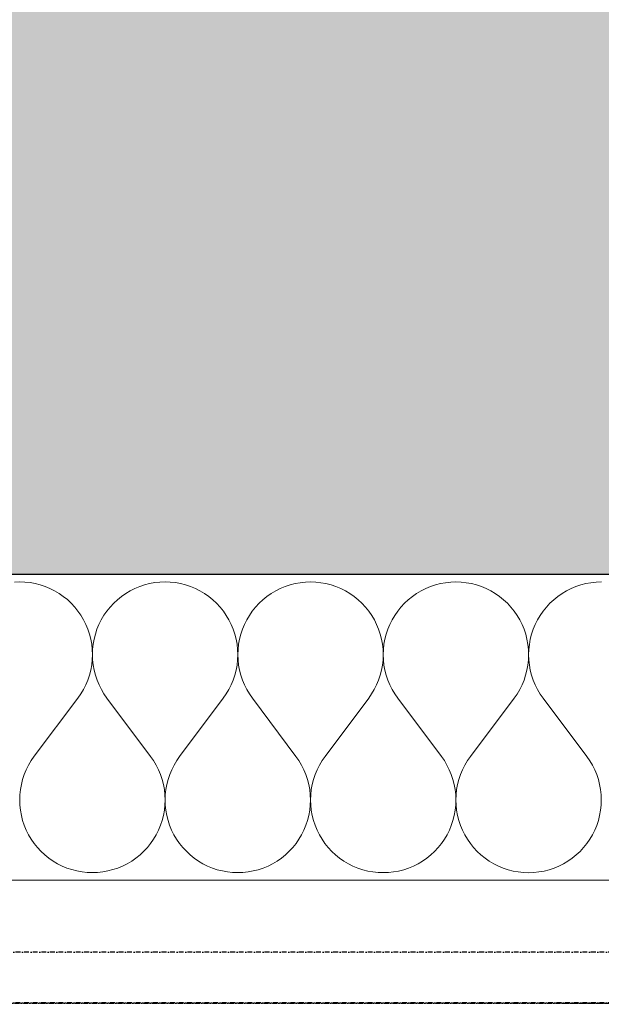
# Model space of a CAD drawing. Header units: millimetres. Extents: x -28761 to 4793, y -4271 to 20239.
# Tile 94 of 256: x -4419 to -4114, y 125 to 641. Entities that reach past the tile are written whole.
import ezdxf

# ---------------------------------------------------------------- set-up
doc = ezdxf.new("R2010")
doc.units = ezdxf.units.MM
doc.header["$MEASUREMENT"] = 0
doc.linetypes.add('Wipeout_Contour', pattern=[1000, 0, -1000])
doc.linetypes.add('Čerchovaná M', pattern=[4.5, 2.5, -0.85, 0.3, -0.85])
for name, color, linetype in [('5._POHLED ZÁPADNÍ_1_Konstrukce - nenosné', 7, 'Continuous'), ('5._POHLED ZÁPADNÍ_1_Konstrukce - nosné', 7, 'Continuous'), ('5._POHLED ZÁPADNÍ_1_Nové_Konstrukce - nosné', 7, 'Continuous'), ('5._POHLED ZÁPADNÍ_1_Nové_Výplně – Řezové', 7, 'Continuous'), ('5._POHLED ZÁPADNÍ_1_Výplně – Řezové', 7, 'Continuous')]:
    doc.layers.add(name, color=color, linetype=linetype)

# ---------------------------------------------------------------- blocks, each defined once
blk = doc.blocks.new('*X9', base_point=(-30186.65, -6515.26))
at = {"layer": '5._POHLED ZÁPADNÍ_1_Nové_Výplně – Řezové', "color": 21, "linetype": 'Continuous', "lineweight": 20, "true_color": 0xffaaaa}
for p, q in [((-4418.99, 346.79), (-4421.71, 346.7)), ((-4416.28, 346.69), (-4418.99, 346.79)), ((-4413.57, 346.4), (-4416.28, 346.69)), ((-4410.89, 345.92), (-4413.57, 346.4)), ((-4408.26, 345.25), (-4410.89, 345.92)), ((-4350.91, 345.91), (-4353.54, 345.24)), ((-4348.23, 346.39), (-4350.91, 345.91)), ((-4345.52, 346.68), (-4348.23, 346.39)), ((-4342.8, 346.78), (-4345.52, 346.68)), ((-4340.09, 346.68), (-4342.8, 346.78)), ((-4337.38, 346.39), (-4340.09, 346.68)), ((-4334.7, 345.91), (-4337.38, 346.39)), ((-4332.07, 345.23), (-4334.7, 345.91)), ((-4274.71, 345.9), (-4277.35, 345.23)), ((-4272.04, 346.38), (-4274.71, 345.9)), ((-4269.33, 346.67), (-4272.04, 346.38)), ((-4266.61, 346.77), (-4269.33, 346.67)), ((-4263.89, 346.67), (-4266.61, 346.77)), ((-4261.19, 346.38), (-4263.89, 346.67)), ((-4258.51, 345.9), (-4261.19, 346.38)), ((-4255.88, 345.22), (-4258.51, 345.9)), ((-4198.52, 345.89), (-4201.16, 345.21)), ((-4195.85, 346.37), (-4198.52, 345.89)), ((-4193.14, 346.66), (-4195.85, 346.37)), ((-4190.42, 346.76), (-4193.14, 346.66)), ((-4187.7, 346.66), (-4190.42, 346.76)), ((-4185, 346.37), (-4187.7, 346.66)), ((-4182.32, 345.88), (-4185, 346.37)), ((-4179.69, 345.21), (-4182.32, 345.88)), ((-4122.33, 345.88), (-4124.97, 345.2)), ((-4119.66, 346.36), (-4122.33, 345.88)), ((-4116.95, 346.65), (-4119.66, 346.36)), ((-4114.23, 346.75), (-4116.95, 346.65)), ((-4405.68, 344.39), (-4408.26, 345.25)), ((-4403.16, 343.34), (-4405.68, 344.39)), ((-4400.73, 342.13), (-4403.16, 343.34)), ((-4398.39, 340.74), (-4400.73, 342.13)), ((-4396.16, 339.18), (-4398.39, 340.74)), ((-4363.41, 340.73), (-4365.64, 339.18)), ((-4361.07, 342.12), (-4363.41, 340.73)), ((-4358.64, 343.34), (-4361.07, 342.12)), ((-4356.12, 344.38), (-4358.64, 343.34)), ((-4353.54, 345.24), (-4356.12, 344.38)), ((-4329.49, 344.37), (-4332.07, 345.23)), ((-4326.97, 343.33), (-4329.49, 344.37)), ((-4324.54, 342.11), (-4326.97, 343.33)), ((-4322.2, 340.73), (-4324.54, 342.11)), ((-4319.97, 339.17), (-4322.2, 340.73)), ((-4287.22, 340.72), (-4289.45, 339.17)), ((-4284.88, 342.11), (-4287.22, 340.72)), ((-4282.45, 343.33), (-4284.88, 342.11)), ((-4279.93, 344.37), (-4282.45, 343.33)), ((-4277.35, 345.23), (-4279.93, 344.37)), ((-4253.3, 344.36), (-4255.88, 345.22)), ((-4250.78, 343.32), (-4253.3, 344.36)), ((-4248.35, 342.1), (-4250.78, 343.32)), ((-4246.01, 340.71), (-4248.35, 342.1)), ((-4243.78, 339.16), (-4246.01, 340.71)), ((-4211.03, 340.71), (-4213.26, 339.16)), ((-4208.69, 342.1), (-4211.03, 340.71)), ((-4206.25, 343.31), (-4208.69, 342.1)), ((-4203.74, 344.36), (-4206.25, 343.31)), ((-4201.16, 345.21), (-4203.74, 344.36)), ((-4177.11, 344.35), (-4179.69, 345.21)), ((-4174.59, 343.31), (-4177.11, 344.35)), ((-4172.16, 342.09), (-4174.59, 343.31)), ((-4169.82, 340.7), (-4172.16, 342.09)), ((-4167.59, 339.15), (-4169.82, 340.7)), ((-4134.84, 340.7), (-4137.07, 339.14)), ((-4132.5, 342.08), (-4134.84, 340.7)), ((-4130.06, 343.3), (-4132.5, 342.08)), ((-4127.55, 344.34), (-4130.06, 343.3)), ((-4124.97, 345.2), (-4127.55, 344.34)), ((-4394.04, 337.48), (-4396.16, 339.18)), ((-4392.05, 335.62), (-4394.04, 337.48)), ((-4390.2, 333.63), (-4392.05, 335.62)), ((-4369.75, 335.62), (-4371.61, 333.63)), ((-4367.76, 337.47), (-4369.75, 335.62)), ((-4365.64, 339.18), (-4367.76, 337.47)), ((-4317.85, 337.46), (-4319.97, 339.17)), ((-4315.86, 335.61), (-4317.85, 337.46)), ((-4314.01, 333.62), (-4315.86, 335.61)), ((-4293.56, 335.61), (-4295.41, 333.62)), ((-4291.57, 337.46), (-4293.56, 335.61)), ((-4289.45, 339.17), (-4291.57, 337.46)), ((-4241.66, 337.45), (-4243.78, 339.16)), ((-4239.67, 335.6), (-4241.66, 337.45)), ((-4237.82, 333.61), (-4239.67, 335.6)), ((-4217.37, 335.59), (-4219.22, 333.6)), ((-4215.38, 337.45), (-4217.37, 335.59)), ((-4213.26, 339.16), (-4215.38, 337.45)), ((-4165.47, 337.44), (-4167.59, 339.15)), ((-4163.48, 335.59), (-4165.47, 337.44)), ((-4161.63, 333.59), (-4163.48, 335.59)), ((-4141.18, 335.58), (-4143.03, 333.59)), ((-4139.19, 337.44), (-4141.18, 335.58)), ((-4137.07, 339.14), (-4139.19, 337.44)), ((-4388.49, 331.51), (-4390.2, 333.63)), ((-4386.94, 329.27), (-4388.49, 331.51)), ((-4373.31, 331.51), (-4374.86, 329.27)), ((-4371.61, 333.63), (-4373.31, 331.51)), ((-4312.3, 331.5), (-4314.01, 333.62)), ((-4310.75, 329.26), (-4312.3, 331.5)), ((-4297.12, 331.5), (-4298.67, 329.26)), ((-4295.41, 333.62), (-4297.12, 331.5)), ((-4236.11, 331.49), (-4237.82, 333.61)), ((-4234.56, 329.25), (-4236.11, 331.49)), ((-4220.93, 331.48), (-4222.48, 329.25)), ((-4219.22, 333.6), (-4220.93, 331.48)), ((-4159.92, 331.48), (-4161.63, 333.59)), ((-4158.37, 329.24), (-4159.92, 331.48)), ((-4144.74, 331.47), (-4146.29, 329.24)), ((-4143.03, 333.59), (-4144.74, 331.47)), ((-4385.55, 326.93), (-4386.94, 329.27)), ((-4384.34, 324.5), (-4385.55, 326.93)), ((-4376.25, 326.93), (-4377.47, 324.5)), ((-4374.86, 329.27), (-4376.25, 326.93)), ((-4309.36, 326.92), (-4310.75, 329.26)), ((-4308.15, 324.49), (-4309.36, 326.92)), ((-4300.06, 326.92), (-4301.28, 324.49)), ((-4298.67, 329.26), (-4300.06, 326.92)), ((-4233.17, 326.91), (-4234.56, 329.25)), ((-4231.96, 324.48), (-4233.17, 326.91)), ((-4223.87, 326.91), (-4225.09, 324.48)), ((-4222.48, 329.25), (-4223.87, 326.91)), ((-4156.98, 326.9), (-4158.37, 329.24)), ((-4155.77, 324.47), (-4156.98, 326.9)), ((-4147.68, 326.9), (-4148.9, 324.46)), ((-4146.29, 329.24), (-4147.68, 326.9)), ((-4383.3, 321.99), (-4384.34, 324.5)), ((-4382.44, 319.41), (-4383.3, 321.99)), ((-4378.51, 321.99), (-4379.37, 319.4)), ((-4377.47, 324.5), (-4378.51, 321.99)), ((-4307.11, 321.98), (-4308.15, 324.49)), ((-4306.25, 319.39), (-4307.11, 321.98)), ((-4302.32, 321.97), (-4303.18, 319.39)), ((-4301.28, 324.49), (-4302.32, 321.97)), ((-4230.92, 321.96), (-4231.96, 324.48)), ((-4230.06, 319.38), (-4230.92, 321.96)), ((-4226.13, 321.96), (-4226.98, 319.38)), ((-4225.09, 324.48), (-4226.13, 321.96)), ((-4154.73, 321.95), (-4155.77, 324.47)), ((-4153.87, 319.37), (-4154.73, 321.95)), ((-4149.94, 321.95), (-4150.79, 319.37)), ((-4148.9, 324.46), (-4149.94, 321.95)), ((-4381.77, 316.77), (-4382.44, 319.41)), ((-4381.29, 314.09), (-4381.77, 316.77)), ((-4380.04, 316.77), (-4380.52, 314.09)), ((-4379.37, 319.4), (-4380.04, 316.77)), ((-4305.58, 316.76), (-4306.25, 319.39)), ((-4305.1, 314.08), (-4305.58, 316.76)), ((-4303.85, 316.76), (-4304.33, 314.08)), ((-4303.18, 319.39), (-4303.85, 316.76)), ((-4229.39, 316.75), (-4230.06, 319.38)), ((-4228.91, 314.07), (-4229.39, 316.75)), ((-4227.66, 316.74), (-4228.14, 314.07)), ((-4226.98, 319.38), (-4227.66, 316.74)), ((-4153.2, 316.73), (-4153.87, 319.37)), ((-4152.72, 314.06), (-4153.2, 316.73)), ((-4151.47, 316.73), (-4151.95, 314.06)), ((-4150.79, 319.37), (-4151.47, 316.73)), ((-4381, 311.39), (-4381.29, 314.09)), ((-4380.91, 308.67), (-4381, 311.39)), ((-4380.81, 311.39), (-4380.91, 308.67)), ((-4380.52, 314.09), (-4380.81, 311.39)), ((-4304.81, 311.37), (-4305.1, 314.08)), ((-4304.71, 308.66), (-4304.81, 311.37)), ((-4304.62, 311.37), (-4304.71, 308.66)), ((-4304.33, 314.08), (-4304.62, 311.37)), ((-4228.62, 311.36), (-4228.91, 314.07)), ((-4228.52, 308.64), (-4228.62, 311.36)), ((-4228.43, 311.36), (-4228.52, 308.64)), ((-4228.14, 314.07), (-4228.43, 311.36)), ((-4152.43, 311.35), (-4152.72, 314.06)), ((-4152.33, 308.63), (-4152.43, 311.35)), ((-4152.24, 311.35), (-4152.33, 308.63)), ((-4151.95, 314.06), (-4152.24, 311.35)), ((-4381.3, 303.24), (-4381, 305.95)), ((-4381, 305.95), (-4380.91, 308.67)), ((-4380.91, 308.67), (-4380.81, 305.95)), ((-4380.81, 305.95), (-4380.51, 303.24)), ((-4305.11, 303.23), (-4304.81, 305.94)), ((-4304.81, 305.94), (-4304.71, 308.66)), ((-4304.71, 308.66), (-4304.62, 305.94)), ((-4304.62, 305.94), (-4304.32, 303.23)), ((-4228.92, 303.22), (-4228.62, 305.92)), ((-4228.62, 305.92), (-4228.52, 308.64)), ((-4228.52, 308.64), (-4228.43, 305.92)), ((-4228.43, 305.92), (-4228.13, 303.22)), ((-4152.73, 303.21), (-4152.43, 305.91)), ((-4152.43, 305.91), (-4152.33, 308.63)), ((-4152.33, 308.63), (-4152.24, 305.91)), ((-4152.24, 305.91), (-4151.94, 303.21)), ((-4382.46, 297.93), (-4381.78, 300.57)), ((-4381.78, 300.57), (-4381.3, 303.24)), ((-4380.51, 303.24), (-4380.03, 300.57)), ((-4380.03, 300.57), (-4379.36, 297.93)), ((-4306.27, 297.92), (-4305.59, 300.55)), ((-4305.59, 300.55), (-4305.11, 303.23)), ((-4304.32, 303.23), (-4303.84, 300.55)), ((-4303.84, 300.55), (-4303.16, 297.92)), ((-4230.08, 297.91), (-4229.4, 300.54)), ((-4229.4, 300.54), (-4228.92, 303.22)), ((-4228.13, 303.22), (-4227.65, 300.54)), ((-4227.65, 300.54), (-4226.97, 297.91)), ((-4153.89, 297.9), (-4153.21, 300.53)), ((-4153.21, 300.53), (-4152.73, 303.21)), ((-4151.94, 303.21), (-4151.46, 300.53)), ((-4151.46, 300.53), (-4150.78, 297.9)), ((-4384.36, 292.84), (-4383.32, 295.35)), ((-4383.32, 295.35), (-4382.46, 297.93)), ((-4379.36, 297.93), (-4378.49, 295.35)), ((-4378.49, 295.35), (-4377.45, 292.84)), ((-4308.17, 292.83), (-4307.13, 295.34)), ((-4307.13, 295.34), (-4306.27, 297.92)), ((-4303.16, 297.92), (-4302.3, 295.34)), ((-4302.3, 295.34), (-4301.26, 292.83)), ((-4231.98, 292.81), (-4230.94, 295.33)), ((-4230.94, 295.33), (-4230.08, 297.91)), ((-4226.97, 297.91), (-4226.11, 295.33)), ((-4226.11, 295.33), (-4225.07, 292.81)), ((-4155.79, 292.8), (-4154.75, 295.32)), ((-4154.75, 295.32), (-4153.89, 297.9)), ((-4150.78, 297.9), (-4149.92, 295.31)), ((-4149.92, 295.31), (-4148.88, 292.8)), ((-4386.97, 288.07), (-4385.58, 290.41)), ((-4385.58, 290.41), (-4384.36, 292.84)), ((-4377.45, 292.84), (-4376.23, 290.41)), ((-4376.23, 290.41), (-4374.84, 288.07)), ((-4310.78, 288.06), (-4309.39, 290.39)), ((-4309.39, 290.39), (-4308.17, 292.83)), ((-4301.26, 292.83), (-4300.04, 290.39)), ((-4300.04, 290.39), (-4298.65, 288.05)), ((-4234.59, 288.04), (-4233.2, 290.38)), ((-4233.2, 290.38), (-4231.98, 292.81)), ((-4225.07, 292.81), (-4223.85, 290.38)), ((-4223.85, 290.38), (-4222.46, 288.04)), ((-4158.4, 288.03), (-4157.01, 290.37)), ((-4157.01, 290.37), (-4155.79, 292.8)), ((-4148.88, 292.8), (-4147.66, 290.37)), ((-4147.66, 290.37), (-4146.27, 288.03)), ((-4411.39, 255.36), (-4388.53, 285.84)), ((-4388.53, 285.84), (-4386.97, 288.07)), ((-4374.84, 288.07), (-4373.29, 285.83)), ((-4350.44, 255.35), (-4373.29, 285.83)), ((-4335.2, 255.35), (-4312.34, 285.82)), ((-4312.34, 285.82), (-4310.78, 288.06)), ((-4298.65, 288.05), (-4297.1, 285.82)), ((-4274.25, 255.34), (-4297.1, 285.82)), ((-4259.01, 255.34), (-4236.15, 285.81)), ((-4236.15, 285.81), (-4234.59, 288.04)), ((-4222.46, 288.04), (-4220.91, 285.81)), ((-4198.06, 255.33), (-4220.91, 285.81)), ((-4182.82, 255.33), (-4159.96, 285.8)), ((-4159.96, 285.8), (-4158.4, 288.03)), ((-4146.27, 288.03), (-4144.72, 285.8)), ((-4121.87, 255.32), (-4144.72, 285.8)), ((-4412.94, 253.13), (-4414.33, 250.79)), ((-4411.39, 255.36), (-4412.94, 253.13)), ((-4348.88, 253.12), (-4350.44, 255.35)), ((-4347.49, 250.78), (-4348.88, 253.12)), ((-4336.75, 253.12), (-4338.14, 250.78)), ((-4335.2, 255.35), (-4336.75, 253.12)), ((-4272.69, 253.11), (-4274.25, 255.34)), ((-4271.3, 250.77), (-4272.69, 253.11)), ((-4260.56, 253.11), (-4261.95, 250.77)), ((-4259.01, 255.34), (-4260.56, 253.11)), ((-4196.5, 253.1), (-4198.06, 255.33)), ((-4195.11, 250.76), (-4196.5, 253.1)), ((-4184.37, 253.09), (-4185.76, 250.76)), ((-4182.82, 255.33), (-4184.37, 253.09)), ((-4120.31, 253.08), (-4121.87, 255.32)), ((-4118.92, 250.75), (-4120.31, 253.08)), ((-4415.55, 248.36), (-4416.6, 245.85)), ((-4414.33, 250.79), (-4415.55, 248.36)), ((-4346.27, 248.35), (-4347.49, 250.78)), ((-4345.23, 245.84), (-4346.27, 248.35)), ((-4339.36, 248.35), (-4340.41, 245.84)), ((-4338.14, 250.78), (-4339.36, 248.35)), ((-4270.08, 248.34), (-4271.3, 250.77)), ((-4269.04, 245.82), (-4270.08, 248.34)), ((-4263.17, 248.34), (-4264.22, 245.82)), ((-4261.95, 250.77), (-4263.17, 248.34)), ((-4193.89, 248.33), (-4195.11, 250.76)), ((-4192.85, 245.81), (-4193.89, 248.33)), ((-4186.98, 248.32), (-4188.03, 245.81)), ((-4185.76, 250.76), (-4186.98, 248.32)), ((-4117.7, 248.31), (-4118.92, 250.75)), ((-4116.66, 245.8), (-4117.7, 248.31)), ((-4417.46, 243.27), (-4418.13, 240.63)), ((-4416.6, 245.85), (-4417.46, 243.27)), ((-4344.37, 243.26), (-4345.23, 245.84)), ((-4343.7, 240.62), (-4344.37, 243.26)), ((-4341.27, 243.26), (-4341.94, 240.62)), ((-4340.41, 245.84), (-4341.27, 243.26)), ((-4268.18, 243.24), (-4269.04, 245.82)), ((-4267.51, 240.61), (-4268.18, 243.24)), ((-4265.08, 243.24), (-4265.75, 240.61)), ((-4264.22, 245.82), (-4265.08, 243.24)), ((-4191.99, 243.23), (-4192.85, 245.81)), ((-4191.32, 240.6), (-4191.99, 243.23)), ((-4188.89, 243.23), (-4189.56, 240.6)), ((-4188.03, 245.81), (-4188.89, 243.23)), ((-4115.8, 243.22), (-4116.66, 245.8)), ((-4115.13, 240.58), (-4115.8, 243.22)), ((-4418.62, 237.95), (-4418.91, 235.25)), ((-4418.13, 240.63), (-4418.62, 237.95)), ((-4343.21, 237.94), (-4343.7, 240.62)), ((-4342.92, 235.24), (-4343.21, 237.94)), ((-4342.43, 237.94), (-4342.72, 235.24)), ((-4341.94, 240.62), (-4342.43, 237.94)), ((-4267.02, 237.93), (-4267.51, 240.61)), ((-4266.73, 235.23), (-4267.02, 237.93)), ((-4266.24, 237.93), (-4266.53, 235.23)), ((-4265.75, 240.61), (-4266.24, 237.93)), ((-4190.83, 237.92), (-4191.32, 240.6)), ((-4190.54, 235.21), (-4190.83, 237.92)), ((-4190.05, 237.92), (-4190.34, 235.21)), ((-4189.56, 240.6), (-4190.05, 237.92)), ((-4114.64, 237.91), (-4115.13, 240.58)), ((-4114.35, 235.2), (-4114.64, 237.91)), ((-4418.91, 235.25), (-4419.01, 232.53)), ((-4419.01, 232.53), (-4418.92, 229.81)), ((-4342.82, 232.52), (-4342.92, 235.24)), ((-4342.92, 229.8), (-4342.82, 232.52)), ((-4342.72, 235.24), (-4342.82, 232.52)), ((-4342.82, 232.52), (-4342.73, 229.8)), ((-4266.63, 232.51), (-4266.73, 235.23)), ((-4266.73, 229.79), (-4266.63, 232.51)), ((-4266.53, 235.23), (-4266.63, 232.51)), ((-4266.63, 232.51), (-4266.54, 229.79)), ((-4190.44, 232.5), (-4190.54, 235.21)), ((-4190.54, 229.78), (-4190.44, 232.5)), ((-4190.34, 235.21), (-4190.44, 232.5)), ((-4190.44, 232.5), (-4190.35, 229.78)), ((-4114.25, 232.48), (-4114.35, 235.2)), ((-4114.35, 229.77), (-4114.25, 232.48)), ((-4418.92, 229.81), (-4418.63, 227.11)), ((-4418.63, 227.11), (-4418.15, 224.43)), ((-4343.69, 224.42), (-4343.21, 227.1)), ((-4343.21, 227.1), (-4342.92, 229.8)), ((-4342.73, 229.8), (-4342.44, 227.1)), ((-4342.44, 227.1), (-4341.96, 224.42)), ((-4267.02, 227.08), (-4266.73, 229.79)), ((-4266.54, 229.79), (-4266.25, 227.08)), ((-4190.83, 227.07), (-4190.54, 229.78)), ((-4190.35, 229.78), (-4190.06, 227.07)), ((-4114.64, 227.06), (-4114.35, 229.77)), ((-4418.15, 224.43), (-4417.48, 221.79)), ((-4344.36, 221.78), (-4343.69, 224.42)), ((-4341.96, 224.42), (-4341.29, 221.78)), ((-4268.17, 221.77), (-4267.5, 224.41)), ((-4267.5, 224.41), (-4267.02, 227.08)), ((-4266.25, 227.08), (-4265.77, 224.41)), ((-4265.77, 224.41), (-4265.1, 221.77)), ((-4191.98, 221.76), (-4191.31, 224.39)), ((-4191.31, 224.39), (-4190.83, 227.07)), ((-4190.06, 227.07), (-4189.58, 224.39)), ((-4189.58, 224.39), (-4188.9, 221.76)), ((-4115.79, 221.75), (-4115.12, 224.38)), ((-4115.12, 224.38), (-4114.64, 227.06)), ((-4417.48, 221.79), (-4416.62, 219.21)), ((-4416.62, 219.21), (-4415.58, 216.7)), ((-4346.26, 216.69), (-4345.22, 219.2)), ((-4345.22, 219.2), (-4344.36, 221.78)), ((-4341.29, 221.78), (-4340.43, 219.2)), ((-4340.43, 219.2), (-4339.39, 216.69)), ((-4270.07, 216.67), (-4269.03, 219.19)), ((-4269.03, 219.19), (-4268.17, 221.77)), ((-4265.1, 221.77), (-4264.24, 219.19)), ((-4264.24, 219.19), (-4263.2, 216.67)), ((-4193.88, 216.66), (-4192.84, 219.18)), ((-4192.84, 219.18), (-4191.98, 221.76)), ((-4188.9, 221.76), (-4188.05, 219.18)), ((-4188.05, 219.18), (-4187.01, 216.66)), ((-4117.69, 216.65), (-4116.65, 219.16)), ((-4116.65, 219.16), (-4115.79, 221.75)), ((-4415.58, 216.7), (-4414.36, 214.26)), ((-4414.36, 214.26), (-4412.98, 211.92)), ((-4412.98, 211.92), (-4411.43, 209.69)), ((-4350.41, 209.68), (-4348.86, 211.91)), ((-4348.86, 211.91), (-4347.48, 214.25)), ((-4347.48, 214.25), (-4346.26, 216.69)), ((-4339.39, 216.69), (-4338.17, 214.25)), ((-4338.17, 214.25), (-4336.79, 211.91)), ((-4336.79, 211.91), (-4335.24, 209.68)), ((-4274.22, 209.67), (-4272.67, 211.9)), ((-4272.67, 211.9), (-4271.29, 214.24)), ((-4271.29, 214.24), (-4270.07, 216.67)), ((-4263.2, 216.67), (-4261.98, 214.24)), ((-4261.98, 214.24), (-4260.6, 211.9)), ((-4260.6, 211.9), (-4259.04, 209.66)), ((-4198.03, 209.65), (-4196.48, 211.89)), ((-4196.48, 211.89), (-4195.1, 214.23)), ((-4195.1, 214.23), (-4193.88, 216.66)), ((-4187.01, 216.66), (-4185.79, 214.23)), ((-4185.79, 214.23), (-4184.4, 211.89)), ((-4184.4, 211.89), (-4182.85, 209.65)), ((-4121.84, 209.64), (-4120.29, 211.88)), ((-4120.29, 211.88), (-4118.9, 214.22)), ((-4118.9, 214.22), (-4117.69, 216.65)), ((-4411.43, 209.69), (-4409.72, 207.57)), ((-4409.72, 207.57), (-4407.87, 205.58)), ((-4353.97, 205.57), (-4352.12, 207.56)), ((-4352.12, 207.56), (-4350.41, 209.68)), ((-4335.24, 209.68), (-4333.53, 207.56)), ((-4333.53, 207.56), (-4331.68, 205.56)), ((-4277.78, 205.56), (-4275.93, 207.55)), ((-4275.93, 207.55), (-4274.22, 209.67)), ((-4259.04, 209.66), (-4257.34, 207.54)), ((-4257.34, 207.54), (-4255.49, 205.55)), ((-4201.59, 205.54), (-4199.74, 207.54)), ((-4199.74, 207.54), (-4198.03, 209.65)), ((-4182.85, 209.65), (-4181.15, 207.53)), ((-4181.15, 207.53), (-4179.3, 205.54)), ((-4125.4, 205.53), (-4123.55, 207.52)), ((-4123.55, 207.52), (-4121.84, 209.64)), ((-4407.87, 205.58), (-4405.88, 203.72)), ((-4405.88, 203.72), (-4403.76, 202.01)), ((-4403.76, 202.01), (-4401.52, 200.46)), ((-4360.32, 200.45), (-4358.08, 202.01)), ((-4358.08, 202.01), (-4355.97, 203.71)), ((-4355.97, 203.71), (-4353.97, 205.57)), ((-4331.68, 205.56), (-4329.69, 203.71)), ((-4329.69, 203.71), (-4327.57, 202)), ((-4327.57, 202), (-4325.33, 200.45)), ((-4284.13, 200.44), (-4281.89, 201.99)), ((-4281.89, 201.99), (-4279.78, 203.7)), ((-4279.78, 203.7), (-4277.78, 205.56)), ((-4255.49, 205.55), (-4253.5, 203.7)), ((-4253.5, 203.7), (-4251.38, 201.99)), ((-4251.38, 201.99), (-4249.14, 200.44)), ((-4207.94, 200.43), (-4205.7, 201.98)), ((-4205.7, 201.98), (-4203.58, 203.69)), ((-4203.58, 203.69), (-4201.59, 205.54)), ((-4179.3, 205.54), (-4177.31, 203.69)), ((-4177.31, 203.69), (-4175.19, 201.98)), ((-4175.19, 201.98), (-4172.95, 200.43)), ((-4131.75, 200.42), (-4129.51, 201.97)), ((-4129.51, 201.97), (-4127.39, 203.68)), ((-4127.39, 203.68), (-4125.4, 205.53)), ((-4401.52, 200.46), (-4399.19, 199.07)), ((-4399.19, 199.07), (-4396.75, 197.85)), ((-4396.75, 197.85), (-4394.24, 196.81)), ((-4394.24, 196.81), (-4391.66, 195.95)), ((-4370.19, 195.95), (-4367.6, 196.81)), ((-4367.6, 196.81), (-4365.09, 197.85)), ((-4365.09, 197.85), (-4362.66, 199.07)), ((-4362.66, 199.07), (-4360.32, 200.45)), ((-4325.33, 200.45), (-4323, 199.06)), ((-4323, 199.06), (-4320.56, 197.84)), ((-4320.56, 197.84), (-4318.05, 196.8)), ((-4318.05, 196.8), (-4315.47, 195.94)), ((-4293.99, 195.94), (-4291.41, 196.8)), ((-4291.41, 196.8), (-4288.9, 197.84)), ((-4288.9, 197.84), (-4286.47, 199.05)), ((-4286.47, 199.05), (-4284.13, 200.44)), ((-4249.14, 200.44), (-4246.8, 199.05)), ((-4246.8, 199.05), (-4244.37, 197.83)), ((-4244.37, 197.83), (-4241.86, 196.79)), ((-4241.86, 196.79), (-4239.28, 195.93)), ((-4217.8, 195.92), (-4215.22, 196.78)), ((-4215.22, 196.78), (-4212.71, 197.83)), ((-4212.71, 197.83), (-4210.28, 199.04)), ((-4210.28, 199.04), (-4207.94, 200.43)), ((-4172.95, 200.43), (-4170.61, 199.04)), ((-4170.61, 199.04), (-4168.18, 197.82)), ((-4168.18, 197.82), (-4165.67, 196.78)), ((-4165.67, 196.78), (-4163.09, 195.92)), ((-4141.61, 195.91), (-4139.03, 196.77)), ((-4139.03, 196.77), (-4136.52, 197.81)), ((-4136.52, 197.81), (-4134.09, 199.03)), ((-4134.09, 199.03), (-4131.75, 200.42)), ((-4391.66, 195.95), (-4389.02, 195.28)), ((-4389.02, 195.28), (-4386.35, 194.79)), ((-4386.35, 194.79), (-4383.64, 194.5)), ((-4383.64, 194.5), (-4380.92, 194.41)), ((-4380.92, 194.41), (-4378.2, 194.5)), ((-4378.2, 194.5), (-4375.5, 194.79)), ((-4375.5, 194.79), (-4372.82, 195.28)), ((-4372.82, 195.28), (-4370.19, 195.95)), ((-4315.47, 195.94), (-4312.83, 195.27)), ((-4312.83, 195.27), (-4310.16, 194.78)), ((-4310.16, 194.78), (-4307.45, 194.49)), ((-4307.45, 194.49), (-4304.73, 194.39)), ((-4304.73, 194.39), (-4302.01, 194.49)), ((-4302.01, 194.49), (-4299.31, 194.78)), ((-4299.31, 194.78), (-4296.63, 195.26)), ((-4296.63, 195.26), (-4293.99, 195.94)), ((-4239.28, 195.93), (-4236.64, 195.25)), ((-4236.64, 195.25), (-4233.97, 194.77)), ((-4233.97, 194.77), (-4231.26, 194.48)), ((-4231.26, 194.48), (-4228.54, 194.38)), ((-4228.54, 194.38), (-4225.82, 194.48)), ((-4225.82, 194.48), (-4223.12, 194.77)), ((-4223.12, 194.77), (-4220.44, 195.25)), ((-4220.44, 195.25), (-4217.8, 195.92)), ((-4163.09, 195.92), (-4160.45, 195.24)), ((-4160.45, 195.24), (-4157.77, 194.76)), ((-4157.77, 194.76), (-4155.07, 194.47)), ((-4155.07, 194.47), (-4152.35, 194.37)), ((-4152.35, 194.37), (-4149.63, 194.47)), ((-4149.63, 194.47), (-4146.93, 194.76)), ((-4146.93, 194.76), (-4144.25, 195.24)), ((-4144.25, 195.24), (-4141.61, 195.91))]:
    blk.add_line(p, q, dxfattribs=at)

msp = doc.modelspace()

# ---------------------------------------------------------------- hatches: boundary and pattern name
at = {"layer": '5._POHLED ZÁPADNÍ_1_Výplně – Řezové', "linetype": 'Continuous', "lineweight": 13}
msp.add_hatch(color=254, dxfattribs=at).paths.add_polyline_path([(-4696.78, 1200.65), (-4679.92, 1085.65), (-4572.15, 350.63), (-3041.93, 350.39), (-3041.8, 1200.39)])

# ---------------------------------------------------------------- linework, layer by layer
at = {"layer": '5._POHLED ZÁPADNÍ_1_Konstrukce - nosné', "color": 7, "linetype": 'Continuous', "lineweight": 50, "flags": 128}
msp.add_lwpolyline([(-4572.15, 350.63), (-3041.93, 350.39)], dxfattribs=at)
at = {"layer": '5._POHLED ZÁPADNÍ_1_Nové_Konstrukce - nosné', "color": 1, "linetype": 'Čerchovaná M', "lineweight": 25}
for p, q in [((-161.68, 125.55), (-10060.06, 127.04)), ((-161.68, 125.46), (-10060.06, 126.95))]:
    msp.add_line(p, q, dxfattribs=at)
at = {"layer": '5._POHLED ZÁPADNÍ_1_Nové_Konstrukce - nosné', "color": 1, "linetype": 'Čerchovaná M', "lineweight": 25, "flags": 128}
for points in [[(-161.67, 152.11), (-10060.05, 153.6)], [(-10060.06, 126.87), (-161.68, 125.37)]]:
    msp.add_lwpolyline(points, dxfattribs=at)

# ---------------------------------------------------------------- next in the draw order: wipeouts: each hides what was drawn before it
at = {"color": 254, "linetype": 'Wipeout_Contour', "lineweight": 0, "ltscale": 17748.141109}
msp.add_wipeout([(-4696.93, 190.64), (-2762.41, 190.35), (-2762.39, 340.35), (-2762.39, 350.35), (-4696.91, 350.64)], dxfattribs=at).dxf.layer = '5._POHLED ZÁPADNÍ_1_Nové_Výplně – Řezové'

# ---------------------------------------------------------------- next in the draw order: linework, layer by layer
at = {"layer": '5._POHLED ZÁPADNÍ_1_Nové_Konstrukce - nosné', "color": 1, "linetype": 'Continuous', "lineweight": 25, "flags": 128}
for points in [[(-2762.39, 350.35), (-4696.91, 350.64)], [(-4696.93, 190.64), (-2762.41, 190.35)]]:
    msp.add_lwpolyline(points, dxfattribs=at)

# ---------------------------------------------------------------- next in the draw order: block references
at = {"layer": '5._POHLED ZÁPADNÍ_1_Konstrukce - nenosné', "color": 9, "linetype": 'Continuous', "lineweight": 13}
msp.add_blockref('*X9', (-30186.65, -6515.26), dxfattribs=at)

doc.saveas('drawing.dxf')
